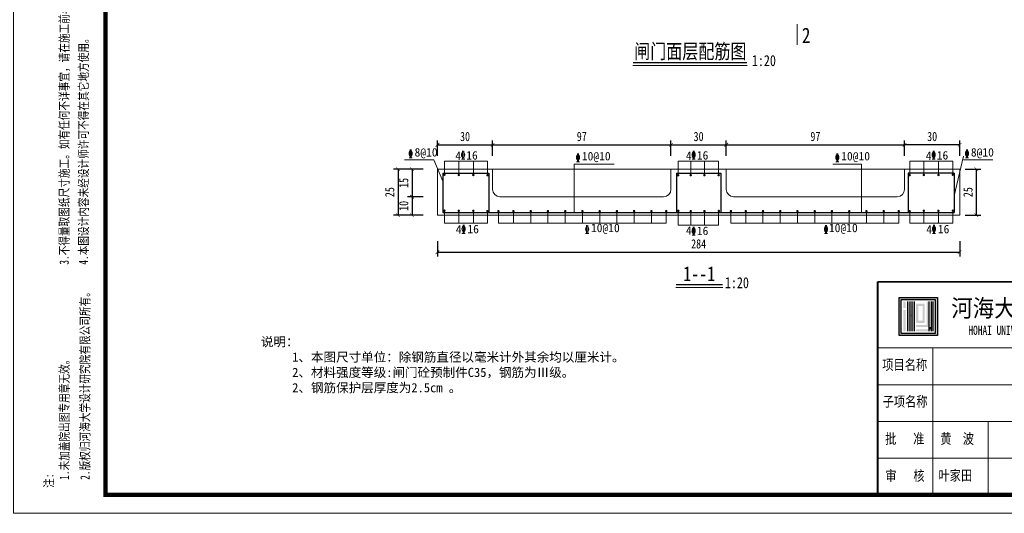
# Model space of a CAD drawing. Extents: x -13074 to 1448651, y 3648755 to 8081248.
# Tile 147 of 173: x 564401 to 564669, y 3858485 to 3858620. Entities that reach past the tile are written whole.
import ezdxf

# ---------------------------------------------------------------- set-up
doc = ezdxf.new("R2010")
doc.units = 0
doc.header["$PDMODE"] = 32
doc.header["$PDSIZE"] = 0.2
doc.layers.get('0').update_dxf_attribs({"linetype": 'CONTINUOUS'})
doc.layers.get('Defpoints').update_dxf_attribs({"linetype": 'CONTINUOUS'})
for name, color, linetype in [('DIM', 3, 'CONTINUOUS'), ('HOHAITK', 7, 'CONTINUOUS'), ('钢筋', 1, 'CONTINUOUS')]:
    doc.layers.add(name, color=color, linetype=linetype)
for name, color, linetype, lineweight in [('SHEET', 1, 'CONTINUOUS', 15), ('标注线', 7, 'CONTINUOUS', 18), ('粗实线', 1, 'CONTINUOUS', 40), ('细实线', 3, 'CONTINUOUS', 20), ('轮廓西线', 1, 'CONTINUOUS', 15)]:
    doc.layers.add(name, color=color, linetype=linetype, lineweight=lineweight)
doc.styles.add('-仿宋_GB2312', font='FangSong_GB2312.ttf')
doc.styles.add('CHX-1', font='tssdeng.shx', dxfattribs={"width": 0.7, "height": 300, "bigfont": 'atssdchn.shx'})
doc.styles.add('FHZ', font='FangSong_GB2312.ttf', dxfattribs={"width": 0.707, "height": 300})
doc.styles.add('HOHAITK', font='simhei.ttf')
doc.styles.add('HZTXT', font='FangSong_GB2312.ttf', dxfattribs={"width": 0.8, "height": 2.5})
doc.dimstyles.new('工作室标准标注', dxfattribs={"dimtxt": 2.5, "dimasz": 1, "dimexe": 1.2, "dimexo": 1.5, "dimgap": 1, "dimtad": 1, "dimdec": 1, "dimzin": 0, "dimdsep": 46, "dimtxsty": 'HZTXT', "dimblk": 'ARCHTICK', "dimcen": 0.09, "dimadec": 0, "dimazin": 0, "dimtfac": 0.09, "dimtdec": 1, "dimtofl": 0, "dimtmove": 2, "dimatfit": 3, "dimldrblk": 'ARCHTICK', "dimfxl": 3, "dimfxlon": 1, "dimtolj": 1, "dimtzin": 0, "dimarcsym": 0})

# ---------------------------------------------------------------- blocks, each defined once
blk = doc.blocks.new('_ARCHTICK')
at = {"color": 0, "linetype": 'ByBlock', "const_width": 0.15}
blk.add_lwpolyline([(-0.5, -0.5), (0.5, 0.5)], dxfattribs=at)
blk = doc.blocks.new('*D1761')
at = {"layer": 'Defpoints', "color": 0, "lineweight": 13}
for p in [(564515.07, 3858579.13), (564508.14, 3858571.63), (564534.55, 3858571.63)]:
    blk.add_point(p, dxfattribs=at)
at = {"layer": '细实线', "color": 0, "lineweight": -2}
for p, q in [((564511.14, 3858579.13), (564506.94, 3858579.13)), ((564508.14, 3858579.13), (564508.14, 3858571.63)), ((564511.14, 3858571.63), (564506.94, 3858571.63))]:
    blk.add_line(p, q, dxfattribs=at)
for p, rotation in [((564508.14, 3858579.13), 90), ((564508.14, 3858571.63), 270)]:
    blk.add_blockref('_ARCHTICK', p, dxfattribs=dict(at, rotation=rotation))
at = {"layer": '细实线', "color": 0, "lineweight": 9, "insert": (564505.89, 3858575.38), "char_height": 2.5, "attachment_point": 5, "rotation": 90, "style": 'HZTXT'}
blk.add_mtext('\\A1;15', dxfattribs=at)
blk = doc.blocks.new('*D1787')
at = {"layer": 'Defpoints', "color": 0, "lineweight": 13}
for p in [(564642.07, 3858585.75), (564642.07, 3858579.13), (564657.07, 3858579.13)]:
    blk.add_point(p, dxfattribs=at)
at = {"layer": '细实线', "color": 0, "lineweight": -2}
for p, q in [((564642.07, 3858582.75), (564642.07, 3858586.95)), ((564657.07, 3858585.75), (564642.07, 3858585.75)), ((564657.07, 3858582.75), (564657.07, 3858586.95))]:
    blk.add_line(p, q, dxfattribs=at)
at = {"layer": '细实线', "color": 0, "lineweight": -2, "rotation": 180}
blk.add_blockref('_ARCHTICK', (564642.07, 3858585.75), dxfattribs=at)
at = {"layer": '细实线', "color": 0, "lineweight": -2}
blk.add_blockref('_ARCHTICK', (564657.07, 3858585.75), dxfattribs=at)
at = {"layer": '细实线', "color": 0, "lineweight": 9, "insert": (564649.57, 3858588), "char_height": 2.5, "attachment_point": 5, "style": 'HZTXT'}
blk.add_mtext('\\A1;30', dxfattribs=at)
blk = doc.blocks.new('*D1788')
at = {"layer": 'Defpoints', "color": 0, "lineweight": 13}
for p in [(564657.07, 3858579.13), (564657.07, 3858566.63), (564661.57, 3858566.63)]:
    blk.add_point(p, dxfattribs=at)
at = {"layer": '细实线', "color": 0, "lineweight": -2}
for p, q in [((564658.57, 3858579.13), (564662.77, 3858579.13)), ((564661.57, 3858579.13), (564661.57, 3858566.63)), ((564658.57, 3858566.63), (564662.77, 3858566.63))]:
    blk.add_line(p, q, dxfattribs=at)
for p, rotation in [((564661.57, 3858579.13), 90), ((564661.57, 3858566.63), 270)]:
    blk.add_blockref('_ARCHTICK', p, dxfattribs=dict(at, rotation=rotation))
at = {"layer": '细实线', "color": 0, "lineweight": 9, "insert": (564659.32, 3858572.88), "char_height": 2.5, "attachment_point": 5, "rotation": 90, "style": 'HZTXT'}
blk.add_mtext('\\A1;25', dxfattribs=at)
blk = doc.blocks.new('*D2942')
at = {"layer": 'Defpoints', "color": 0, "lineweight": 13}
for p in [(564547.05, 3858571.63), (564508.14, 3858566.63), (564515.07, 3858566.63)]:
    blk.add_point(p, dxfattribs=at)
at = {"layer": '细实线', "color": 0, "lineweight": -2}
for p, q in [((564511.14, 3858571.63), (564506.94, 3858571.63)), ((564508.14, 3858571.63), (564508.14, 3858566.63)), ((564511.14, 3858566.63), (564506.94, 3858566.63))]:
    blk.add_line(p, q, dxfattribs=at)
for p, rotation in [((564508.14, 3858571.63), 90), ((564508.14, 3858566.63), 270)]:
    blk.add_blockref('_ARCHTICK', p, dxfattribs=dict(at, rotation=rotation))
at = {"layer": '细实线', "color": 0, "lineweight": 9, "insert": (564505.89, 3858569.13), "char_height": 2.5, "attachment_point": 5, "rotation": 90, "style": 'HZTXT'}
blk.add_mtext('\\A1;10', dxfattribs=at)
blk = doc.blocks.new('*D1789')
at = {"layer": 'Defpoints', "color": 0, "lineweight": 13}
for p in [(564515.07, 3858579.13), (564504.34, 3858566.63), (564515.07, 3858566.63)]:
    blk.add_point(p, dxfattribs=at)
at = {"layer": '细实线', "color": 0, "lineweight": -2}
for p, q in [((564507.34, 3858579.13), (564503.14, 3858579.13)), ((564504.34, 3858579.13), (564504.34, 3858566.63)), ((564507.34, 3858566.63), (564503.14, 3858566.63))]:
    blk.add_line(p, q, dxfattribs=at)
for p, rotation in [((564504.34, 3858579.13), 90), ((564504.34, 3858566.63), 270)]:
    blk.add_blockref('_ARCHTICK', p, dxfattribs=dict(at, rotation=rotation))
at = {"layer": '细实线', "color": 0, "lineweight": 9, "insert": (564502.09, 3858572.88), "char_height": 2.5, "attachment_point": 5, "rotation": 90, "style": 'HZTXT'}
blk.add_mtext('\\A1;25', dxfattribs=at)

msp = doc.modelspace()

# ---------------------------------------------------------------- hatches: boundary and pattern name
at = {"layer": 'HOHAITK', "ltscale": 1000}
h = msp.add_hatch(color=7, dxfattribs=at)
h.paths.add_polyline_path([(564650.905, 3858533.849, 0.4142136), (564650.993, 3858533.937), (564650.993, 3858544.162, 0.4142136), (564650.905, 3858544.249), (564640.68, 3858544.249, 0.4142136), (564640.593, 3858544.162), (564640.593, 3858533.937, 0.4142136), (564640.68, 3858533.849)])
h.paths.add_polyline_path([(564641.17, 3858534.427), (564641.17, 3858543.672), (564650.415, 3858543.672), (564650.415, 3858534.427)], flags=16)
at = {"layer": 'HOHAITK'}
h = msp.add_hatch(color=7, dxfattribs=at)
h.paths.add_polyline_path([(564642.326, 3858543.094), (564641.748, 3858543.094), (564641.748, 3858542.516), (564642.326, 3858542.516)])
h.paths.add_polyline_path([(564642.326, 3858542.516), (564641.748, 3858542.516), (564641.748, 3858541.938), (564642.326, 3858541.938)])
h.paths.add_polyline_path([(564642.326, 3858541.938), (564641.748, 3858541.938), (564641.748, 3858541.36), (564642.326, 3858541.36)])
h.paths.add_polyline_path([(564642.326, 3858540.783), (564641.748, 3858540.783), (564641.748, 3858540.205), (564642.326, 3858540.205)])
h.paths.add_polyline_path([(564642.326, 3858540.205), (564641.748, 3858540.205), (564641.748, 3858539.627), (564642.326, 3858539.627)])
h.paths.add_polyline_path([(564642.326, 3858539.627), (564641.748, 3858539.627), (564641.748, 3858539.049), (564642.326, 3858539.049)])
h.paths.add_polyline_path([(564642.326, 3858539.049), (564641.748, 3858539.049), (564641.748, 3858538.472), (564642.326, 3858538.472)])
h.paths.add_polyline_path([(564642.326, 3858538.472), (564641.748, 3858538.472), (564641.748, 3858537.894), (564642.326, 3858537.894)])
h.paths.add_polyline_path([(564642.326, 3858537.894), (564641.748, 3858537.894), (564641.748, 3858537.316), (564642.326, 3858537.316)])
h.paths.add_polyline_path([(564642.326, 3858537.316), (564641.748, 3858537.316), (564641.748, 3858536.738), (564642.326, 3858536.738)])
h.paths.add_polyline_path([(564642.326, 3858536.738), (564641.748, 3858536.738), (564641.748, 3858536.16), (564642.326, 3858536.16)])
h.paths.add_polyline_path([(564642.326, 3858536.16), (564641.748, 3858536.16), (564641.748, 3858535.583), (564642.326, 3858535.583)])
h.paths.add_polyline_path([(564642.326, 3858535.583), (564641.748, 3858535.583), (564641.748, 3858535.005), (564642.326, 3858535.005)])
h = msp.add_hatch(color=7, dxfattribs=at)
h.paths.add_polyline_path([(564643.482, 3858543.094), (564642.904, 3858543.094), (564642.904, 3858542.516), (564643.482, 3858542.516)])
h.paths.add_polyline_path([(564643.482, 3858542.516), (564642.904, 3858542.516), (564642.904, 3858541.938), (564643.482, 3858541.938)])
h.paths.add_polyline_path([(564643.482, 3858541.938), (564642.904, 3858541.938), (564642.904, 3858541.36), (564643.482, 3858541.36)])
h.paths.add_polyline_path([(564643.482, 3858541.36), (564642.904, 3858541.36), (564642.904, 3858540.783), (564643.482, 3858540.783)])
h.paths.add_polyline_path([(564643.482, 3858540.783), (564642.904, 3858540.783), (564642.904, 3858540.205), (564643.482, 3858540.205)])
h.paths.add_polyline_path([(564643.482, 3858540.205), (564642.904, 3858540.205), (564642.904, 3858539.627), (564643.482, 3858539.627)])
h.paths.add_polyline_path([(564643.482, 3858539.627), (564642.904, 3858539.627), (564642.904, 3858539.049), (564643.482, 3858539.049)])
h.paths.add_polyline_path([(564643.482, 3858539.049), (564642.904, 3858539.049), (564642.904, 3858538.472), (564643.482, 3858538.472)])
h.paths.add_polyline_path([(564643.482, 3858538.472), (564642.904, 3858538.472), (564642.904, 3858537.894), (564643.482, 3858537.894)])
h.paths.add_polyline_path([(564643.482, 3858537.894), (564642.904, 3858537.894), (564642.904, 3858537.316), (564643.482, 3858537.316)])
h.paths.add_polyline_path([(564643.482, 3858537.316), (564642.904, 3858537.316), (564642.904, 3858536.738), (564643.482, 3858536.738)])
h.paths.add_polyline_path([(564643.482, 3858536.738), (564642.904, 3858536.738), (564642.904, 3858536.16), (564643.482, 3858536.16)])
h.paths.add_polyline_path([(564643.482, 3858536.16), (564642.904, 3858536.16), (564642.904, 3858535.583), (564643.482, 3858535.583)])
h.paths.add_polyline_path([(564643.482, 3858535.583), (564642.904, 3858535.583), (564642.904, 3858535.005), (564643.482, 3858535.005)])
h = msp.add_hatch(color=7, dxfattribs=at)
h.paths.add_polyline_path([(564644.059, 3858539.627), (564643.482, 3858539.627), (564643.482, 3858539.049), (564644.059, 3858539.049)])
h.paths.add_polyline_path([(564644.637, 3858539.627), (564644.059, 3858539.627), (564644.059, 3858539.049), (564644.637, 3858539.049)])
h.paths.add_polyline_path([(564644.637, 3858540.205), (564644.059, 3858540.205), (564644.059, 3858539.627), (564644.637, 3858539.627)])
h.paths.add_polyline_path([(564644.637, 3858540.783), (564644.059, 3858540.783), (564644.059, 3858540.205), (564644.637, 3858540.205)])
h.paths.add_polyline_path([(564644.637, 3858541.36), (564644.059, 3858541.36), (564644.059, 3858540.783), (564644.637, 3858540.783)])
h.paths.add_polyline_path([(564644.637, 3858541.938), (564644.059, 3858541.938), (564644.059, 3858541.36), (564644.637, 3858541.36)])
h.paths.add_polyline_path([(564644.637, 3858542.516), (564644.059, 3858542.516), (564644.059, 3858541.938), (564644.637, 3858541.938)])
h.paths.add_polyline_path([(564644.637, 3858543.094), (564644.059, 3858543.094), (564644.059, 3858542.516), (564644.637, 3858542.516)])
h.paths.add_polyline_path([(564644.637, 3858539.049), (564644.059, 3858539.049), (564644.059, 3858538.472), (564644.637, 3858538.472)])
h.paths.add_polyline_path([(564644.637, 3858538.472), (564644.059, 3858538.472), (564644.059, 3858537.894), (564644.637, 3858537.894)])
h.paths.add_polyline_path([(564644.637, 3858537.894), (564644.059, 3858537.894), (564644.059, 3858537.316), (564644.637, 3858537.316)])
h.paths.add_polyline_path([(564644.637, 3858537.316), (564644.059, 3858537.316), (564644.059, 3858536.738), (564644.637, 3858536.738)])
h.paths.add_polyline_path([(564644.637, 3858536.738), (564644.059, 3858536.738), (564644.059, 3858536.16), (564644.637, 3858536.16)])
h.paths.add_polyline_path([(564644.637, 3858536.16), (564644.059, 3858536.16), (564644.059, 3858535.583), (564644.637, 3858535.583)])
h.paths.add_polyline_path([(564644.637, 3858535.583), (564644.059, 3858535.583), (564644.059, 3858535.005), (564644.637, 3858535.005)])
h = msp.add_hatch(color=7, dxfattribs=at)
h.paths.add_polyline_path([(564645.793, 3858536.738), (564645.215, 3858536.738), (564645.215, 3858536.16), (564645.793, 3858536.16)])
h.paths.add_polyline_path([(564646.37, 3858536.738), (564645.793, 3858536.738), (564645.793, 3858536.16), (564646.37, 3858536.16)])
h.paths.add_polyline_path([(564646.948, 3858536.738), (564646.37, 3858536.738), (564646.37, 3858536.16), (564646.948, 3858536.16)])
h.paths.add_polyline_path([(564647.526, 3858536.738), (564646.948, 3858536.738), (564646.948, 3858536.16), (564647.526, 3858536.16)])
h.paths.add_polyline_path([(564648.104, 3858536.738), (564647.526, 3858536.738), (564647.526, 3858536.16), (564648.104, 3858536.16)])
h.paths.add_polyline_path([(564648.682, 3858536.738), (564648.104, 3858536.738), (564648.104, 3858536.16), (564648.682, 3858536.16)])
h.paths.add_polyline_path([(564648.682, 3858537.316), (564648.104, 3858537.316), (564648.104, 3858536.738), (564648.682, 3858536.738)])
h.paths.add_polyline_path([(564648.682, 3858537.894), (564648.104, 3858537.894), (564648.104, 3858537.316), (564648.682, 3858537.316)])
h.paths.add_polyline_path([(564648.682, 3858538.472), (564648.104, 3858538.472), (564648.104, 3858537.894), (564648.682, 3858537.894)])
h.paths.add_polyline_path([(564648.682, 3858539.049), (564648.104, 3858539.049), (564648.104, 3858538.472), (564648.682, 3858538.472)])
h.paths.add_polyline_path([(564648.682, 3858539.627), (564648.104, 3858539.627), (564648.104, 3858539.049), (564648.682, 3858539.049)])
h.paths.add_polyline_path([(564648.682, 3858540.205), (564648.104, 3858540.205), (564648.104, 3858539.627), (564648.682, 3858539.627)])
h.paths.add_polyline_path([(564648.682, 3858540.783), (564648.104, 3858540.783), (564648.104, 3858540.205), (564648.682, 3858540.205)])
h.paths.add_polyline_path([(564648.682, 3858541.36), (564648.104, 3858541.36), (564648.104, 3858540.783), (564648.682, 3858540.783)])
h.paths.add_polyline_path([(564648.682, 3858541.938), (564648.104, 3858541.938), (564648.104, 3858541.36), (564648.682, 3858541.36)])
h.paths.add_polyline_path([(564648.682, 3858542.516), (564648.104, 3858542.516), (564648.104, 3858541.938), (564648.682, 3858541.938)])
h.paths.add_polyline_path([(564648.682, 3858543.094), (564648.104, 3858543.094), (564648.104, 3858542.516), (564648.682, 3858542.516)])
h.paths.add_polyline_path([(564645.793, 3858535.583), (564645.215, 3858535.583), (564645.215, 3858535.005), (564645.793, 3858535.005)])
h.paths.add_polyline_path([(564646.37, 3858535.583), (564645.793, 3858535.583), (564645.793, 3858535.005), (564646.37, 3858535.005)])
h.paths.add_polyline_path([(564646.948, 3858535.583), (564646.37, 3858535.583), (564646.37, 3858535.005), (564646.948, 3858535.005)])
h.paths.add_polyline_path([(564647.526, 3858535.583), (564646.948, 3858535.583), (564646.948, 3858535.005), (564647.526, 3858535.005)])
h.paths.add_polyline_path([(564648.104, 3858535.583), (564647.526, 3858535.583), (564647.526, 3858535.005), (564648.104, 3858535.005)])
h.paths.add_polyline_path([(564648.682, 3858535.583), (564648.104, 3858535.583), (564648.104, 3858535.005), (564648.682, 3858535.005)])
h.paths.add_polyline_path([(564649.259, 3858535.583), (564648.682, 3858535.583), (564648.682, 3858535.005), (564649.259, 3858535.005)])
h.paths.add_polyline_path([(564649.837, 3858535.583), (564649.259, 3858535.583), (564649.259, 3858535.005), (564649.837, 3858535.005)])
h.paths.add_polyline_path([(564649.837, 3858536.16), (564649.259, 3858536.16), (564649.259, 3858535.583), (564649.837, 3858535.583)])
h.paths.add_polyline_path([(564649.837, 3858536.738), (564649.259, 3858536.738), (564649.259, 3858536.16), (564649.837, 3858536.16)])
h.paths.add_polyline_path([(564649.837, 3858537.316), (564649.259, 3858537.316), (564649.259, 3858536.738), (564649.837, 3858536.738)])
h.paths.add_polyline_path([(564649.837, 3858537.894), (564649.259, 3858537.894), (564649.259, 3858537.316), (564649.837, 3858537.316)])
h.paths.add_polyline_path([(564649.837, 3858538.472), (564649.259, 3858538.472), (564649.259, 3858537.894), (564649.837, 3858537.894)])
h.paths.add_polyline_path([(564649.837, 3858539.049), (564649.259, 3858539.049), (564649.259, 3858538.472), (564649.837, 3858538.472)])
h.paths.add_polyline_path([(564649.837, 3858539.627), (564649.259, 3858539.627), (564649.259, 3858539.049), (564649.837, 3858539.049)])
h.paths.add_polyline_path([(564649.837, 3858540.205), (564649.259, 3858540.205), (564649.259, 3858539.627), (564649.837, 3858539.627)])
h.paths.add_polyline_path([(564649.837, 3858540.783), (564649.259, 3858540.783), (564649.259, 3858540.205), (564649.837, 3858540.205)])
h.paths.add_polyline_path([(564649.837, 3858541.36), (564649.259, 3858541.36), (564649.259, 3858540.783), (564649.837, 3858540.783)])
h.paths.add_polyline_path([(564649.837, 3858541.938), (564649.259, 3858541.938), (564649.259, 3858541.36), (564649.837, 3858541.36)])
h.paths.add_polyline_path([(564649.837, 3858542.516), (564649.259, 3858542.516), (564649.259, 3858541.938), (564649.837, 3858541.938)])
h.paths.add_polyline_path([(564649.837, 3858543.094), (564649.259, 3858543.094), (564649.259, 3858542.516), (564649.837, 3858542.516)])
h = msp.add_hatch(color=7, dxfattribs=at)
h.paths.add_polyline_path([(564645.793, 3858537.894), (564645.215, 3858537.894), (564645.215, 3858537.316), (564645.793, 3858537.316)])
h.paths.add_polyline_path([(564646.37, 3858537.894), (564645.793, 3858537.894), (564645.793, 3858537.316), (564646.37, 3858537.316)])
h.paths.add_polyline_path([(564646.948, 3858537.894), (564646.37, 3858537.894), (564646.37, 3858537.316), (564646.948, 3858537.316)])
h.paths.add_polyline_path([(564647.526, 3858537.894), (564646.948, 3858537.894), (564646.948, 3858537.316), (564647.526, 3858537.316)])
h.paths.add_polyline_path([(564647.526, 3858538.472), (564646.948, 3858538.472), (564646.948, 3858537.894), (564647.526, 3858537.894)])
h.paths.add_polyline_path([(564647.526, 3858539.049), (564646.948, 3858539.049), (564646.948, 3858538.472), (564647.526, 3858538.472)])
h.paths.add_polyline_path([(564647.526, 3858539.627), (564646.948, 3858539.627), (564646.948, 3858539.049), (564647.526, 3858539.049)])
h.paths.add_polyline_path([(564647.526, 3858540.205), (564646.948, 3858540.205), (564646.948, 3858539.627), (564647.526, 3858539.627)])
h.paths.add_polyline_path([(564647.526, 3858540.783), (564646.948, 3858540.783), (564646.948, 3858540.205), (564647.526, 3858540.205)])
h.paths.add_polyline_path([(564647.526, 3858541.36), (564646.948, 3858541.36), (564646.948, 3858540.783), (564647.526, 3858540.783)])
h.paths.add_polyline_path([(564647.526, 3858541.938), (564646.948, 3858541.938), (564646.948, 3858541.36), (564647.526, 3858541.36)])
h.paths.add_polyline_path([(564647.526, 3858542.516), (564646.948, 3858542.516), (564646.948, 3858541.938), (564647.526, 3858541.938)])
h.paths.add_polyline_path([(564646.948, 3858542.516), (564646.37, 3858542.516), (564646.37, 3858541.938), (564646.948, 3858541.938)])
h.paths.add_polyline_path([(564646.37, 3858542.516), (564645.793, 3858542.516), (564645.793, 3858541.938), (564646.37, 3858541.938)])
h.paths.add_polyline_path([(564645.793, 3858542.516), (564645.215, 3858542.516), (564645.215, 3858541.938), (564645.793, 3858541.938)])
h.paths.add_polyline_path([(564645.793, 3858541.938), (564645.215, 3858541.938), (564645.215, 3858541.36), (564645.793, 3858541.36)])
h.paths.add_polyline_path([(564645.793, 3858541.36), (564645.215, 3858541.36), (564645.215, 3858540.783), (564645.793, 3858540.783)])
h.paths.add_polyline_path([(564645.793, 3858540.783), (564645.215, 3858540.783), (564645.215, 3858540.205), (564645.793, 3858540.205)])
h.paths.add_polyline_path([(564645.793, 3858540.205), (564645.215, 3858540.205), (564645.215, 3858539.627), (564645.793, 3858539.627)])
h.paths.add_polyline_path([(564645.793, 3858539.627), (564645.215, 3858539.627), (564645.215, 3858539.049), (564645.793, 3858539.049)])
h.paths.add_polyline_path([(564645.793, 3858539.049), (564645.215, 3858539.049), (564645.215, 3858538.472), (564645.793, 3858538.472)])
h.paths.add_polyline_path([(564645.793, 3858538.472), (564645.215, 3858538.472), (564645.215, 3858537.894), (564645.793, 3858537.894)])
msp.add_hatch(color=7, dxfattribs=at).paths.add_polyline_path([(564649.259, 3858536.16), (564648.682, 3858536.16), (564648.682, 3858535.583), (564649.259, 3858535.583)])

# ---------------------------------------------------------------- linework, layer by layer
at = {"layer": 'HOHAITK', "color": 7}
for p, q in [((564642.904, 3858543.094), (564642.904, 3858535.005)), ((564643.482, 3858543.094), (564643.482, 3858535.005)), ((564644.059, 3858543.094), (564644.059, 3858535.005)), ((564644.637, 3858543.094), (564644.637, 3858535.005)), ((564648.682, 3858543.094), (564648.682, 3858535.005)), ((564649.259, 3858543.094), (564649.259, 3858535.005)), ((564649.837, 3858535.005), (564649.837, 3858543.094))]:
    msp.add_line(p, q, dxfattribs=at)
for points in [[(564640.68, 3858544.249), (564650.905, 3858544.249, -0.4142136), (564650.993, 3858544.162), (564650.993, 3858533.937, -0.4142136), (564650.905, 3858533.849), (564640.68, 3858533.849, -0.4142136), (564640.593, 3858533.937), (564640.593, 3858544.162, -0.4142136)], [(564641.258, 3858543.672), (564650.327, 3858543.672, -0.4142136), (564650.415, 3858543.584), (564650.415, 3858534.515, -0.4142136), (564650.327, 3858534.427), (564641.258, 3858534.427, -0.4142136), (564641.17, 3858534.515), (564641.17, 3858543.584, -0.4142136)]]:
    msp.add_lwpolyline(points, format="xyb", close=True, dxfattribs=at)
at = {"layer": 'SHEET', "color": 7}
for p, q in [((564634.768, 3858530.489), (564814.768, 3858530.489)), ((564634.768, 3858490.489), (564634.768, 3858530.489)), ((564634.768, 3858530.489), (564709.768, 3858530.489)), ((564649.768, 3858490.489), (564649.768, 3858530.489)), ((564634.768, 3858520.489), (564724.768, 3858520.489)), ((564634.768, 3858510.489), (564814.768, 3858510.489)), ((564664.768, 3858490.489), (564664.768, 3858510.489)), ((564634.768, 3858500.489), (564814.768, 3858500.489))]:
    msp.add_line(p, q, dxfattribs=at)
msp.add_lwpolyline([(564819.768, 3858485.489), (564399.768, 3858485.489), (564399.768, 3858782.489), (564819.768, 3858782.489)], close=True, dxfattribs=at)
at = {"layer": 'SHEET', "color": 7, "const_width": 1.2}
msp.add_lwpolyline([(564424.768, 3858777.489), (564814.768, 3858777.489), (564814.768, 3858490.489), (564424.768, 3858490.489)], close=True, dxfattribs=at)
at = {"layer": 'SHEET', "color": 7, "const_width": 0.5}
for points in [[(564634.768, 3858490.489), (564634.768, 3858548.489)], [(564634.768, 3858548.489), (564814.768, 3858548.489)]]:
    msp.add_lwpolyline(points, dxfattribs=at)
at = {"layer": '标注线', "color": 7}
for p, q in [((564568.219, 3858607.301), (564599.23, 3858607.301)), ((564579.906, 3858546.919), (564592.617, 3858546.919))]:
    msp.add_line(p, q, dxfattribs=at)
for points, const_width in [([(564612.907, 3858612.904), (564612.907, 3858618.645)], 0.28), ([(564568.219, 3858608.094), (564599.23, 3858608.094)], 0.4), ([(564579.906, 3858547.715), (564592.617, 3858547.715)], 0.4)]:
    msp.add_lwpolyline(points, dxfattribs=dict(at, const_width=const_width))
at = {"layer": '细实线'}
for p, q in [((564514.034, 3858581.664), (564506.072, 3858581.664)), ((564516.55, 3858575.877), (564514.034, 3858581.664)), ((564516.949, 3858577.927), (564516.949, 3858581.346)), ((564516.949, 3858581.346), (564528.662, 3858581.346)), ((564520.845, 3858577.706), (564520.845, 3858581.346)), ((564524.816, 3858577.706), (564524.816, 3858581.346)), ((564528.662, 3858577.796), (564528.662, 3858581.346)), ((564552.237, 3858567.306), (564552.237, 3858580.48)), ((564552.237, 3858580.48), (564563.07, 3858580.48)), ((564580.517, 3858581.346), (564591.519, 3858581.346)), ((564580.517, 3858577.796), (564580.517, 3858581.346)), ((564583.916, 3858577.796), (564583.916, 3858581.346)), ((564587.653, 3858577.796), (564587.653, 3858581.346)), ((564591.519, 3858577.796), (564591.519, 3858581.346)), ((564630.374, 3858580.48), (564622.585, 3858580.48)), ((564630.374, 3858567.306), (564630.374, 3858580.48)), ((564655.192, 3858581.346), (564643.46, 3858581.346)), ((564643.46, 3858577.796), (564643.46, 3858581.346)), ((564647.306, 3858577.706), (564647.306, 3858581.346)), ((564651.277, 3858577.706), (564651.277, 3858581.346)), ((564655.172, 3858577.927), (564655.172, 3858581.346)), ((564655.592, 3858571.877), (564658.108, 3858582.664)), ((564658.108, 3858581.664), (564666.069, 3858581.664)), ((564516.949, 3858567.835), (564516.949, 3858564.417)), ((564520.845, 3858567.795), (564520.845, 3858564.417)), ((564524.816, 3858567.795), (564524.816, 3858564.417)), ((564528.662, 3858567.967), (564528.662, 3858564.417)), ((564531.634, 3858567.967), (564531.634, 3858564.417)), ((564535.726, 3858567.967), (564535.726, 3858564.417)), ((564540.414, 3858567.967), (564540.414, 3858564.417)), ((564545.103, 3858567.967), (564545.103, 3858564.417)), ((564549.791, 3858567.967), (564549.791, 3858564.417)), ((564554.48, 3858567.967), (564554.48, 3858564.417)), ((564559.168, 3858567.967), (564559.168, 3858564.417)), ((564563.857, 3858567.967), (564563.857, 3858564.417)), ((564568.545, 3858567.967), (564568.545, 3858564.417)), ((564573.234, 3858567.967), (564573.234, 3858564.417)), ((564577.279, 3858567.967), (564577.279, 3858564.417)), ((564580.517, 3858567.41), (564580.517, 3858563.86)), ((564583.916, 3858567.41), (564583.916, 3858563.86)), ((564587.653, 3858567.41), (564587.653, 3858563.86)), ((564591.519, 3858567.41), (564591.519, 3858563.86)), ((564594.843, 3858567.967), (564594.843, 3858564.417)), ((564598.888, 3858567.967), (564598.888, 3858564.417)), ((564603.577, 3858567.967), (564603.577, 3858564.417)), ((564608.265, 3858567.967), (564608.265, 3858564.417)), ((564612.954, 3858567.967), (564612.954, 3858564.417)), ((564617.642, 3858567.967), (564617.642, 3858564.417)), ((564622.33, 3858567.967), (564622.33, 3858564.417)), ((564627.019, 3858567.967), (564627.019, 3858564.417)), ((564631.707, 3858567.967), (564631.707, 3858564.417)), ((564636.396, 3858567.967), (564636.396, 3858564.417)), ((564640.488, 3858567.967), (564640.488, 3858564.417)), ((564643.46, 3858567.967), (564643.46, 3858564.417)), ((564647.306, 3858567.795), (564647.306, 3858564.417)), ((564651.277, 3858567.795), (564651.277, 3858564.417)), ((564655.172, 3858567.835), (564655.172, 3858564.417)), ((564516.949, 3858564.417), (564528.662, 3858564.417)), ((564531.634, 3858564.417), (564577.279, 3858564.417)), ((564640.488, 3858564.417), (564594.843, 3858564.417)), ((564655.192, 3858564.417), (564643.46, 3858564.417)), ((564580.517, 3858563.86), (564591.519, 3858563.86))]:
    msp.add_line(p, q, dxfattribs=at)
at = {"layer": '轮廓西线', "color": 4, "lineweight": 15}
for p, q in [((564515.071, 3858579.131), (564515.071, 3858566.631)), ((564657.071, 3858579.131), (564515.071, 3858579.131)), ((564530.051, 3858573.631), (564530.051, 3858579.131)), ((564578.551, 3858573.631), (564578.551, 3858579.131)), ((564593.571, 3858573.631), (564593.571, 3858579.131)), ((564642.071, 3858573.631), (564642.071, 3858579.131)), ((564657.071, 3858579.131), (564657.071, 3858566.631)), ((564532.051, 3858571.631), (564576.551, 3858571.631)), ((564595.571, 3858571.631), (564640.071, 3858571.631)), ((564515.071, 3858566.631), (564657.071, 3858566.631))]:
    msp.add_line(p, q, dxfattribs=at)
for centre, start, end in [((564532.051, 3858573.631), 180, 270), ((564576.551, 3858573.631), 270, 0), ((564595.571, 3858573.631), 180, 270), ((564640.071, 3858573.631), 270, 0)]:
    msp.add_arc(centre, 2, start, end, dxfattribs=at)
at = {"layer": '钢筋', "color": 1, "lineweight": 30}
for p, q in [((564516.55, 3858578.076), (564516.55, 3858567.306)), ((564516.55, 3858578.076), (564529.049, 3858578.076)), ((564529.049, 3858578.076), (564529.049, 3858567.306)), ((564580.041, 3858578.076), (564592.082, 3858578.076)), ((564580.041, 3858578.076), (564580.041, 3858567.306)), ((564592.082, 3858578.076), (564592.082, 3858567.306)), ((564655.572, 3858578.076), (564643.073, 3858578.076)), ((564643.073, 3858578.076), (564643.073, 3858567.306)), ((564655.572, 3858578.076), (564655.572, 3858567.306)), ((564516.55, 3858567.306), (564655.592, 3858567.306))]:
    msp.add_line(p, q, dxfattribs=at)
at = {"layer": '钢筋', "color": 1, "lineweight": 30, "const_width": 0.325}
for points in [[(564516.787, 3858577.619, 1), (564517.112, 3858577.619, 1)], [(564520.682, 3858577.543, -1), (564521.007, 3858577.543, -1)], [(564524.653, 3858577.543, -1), (564524.978, 3858577.543, -1)], [(564528.5, 3858577.487, 1), (564528.825, 3858577.487, 1)], [(564580.354, 3858577.487, 1), (564580.679, 3858577.487, 1)], [(564583.754, 3858577.487, 1), (564584.079, 3858577.487, 1)], [(564587.49, 3858577.487, 1), (564587.815, 3858577.487, 1)], [(564591.356, 3858577.487, 1), (564591.681, 3858577.487, 1)], [(564643.622, 3858577.487, -1), (564643.297, 3858577.487, -1)], [(564647.469, 3858577.543, 1), (564647.144, 3858577.543, 1)], [(564651.44, 3858577.543, 1), (564651.115, 3858577.543, 1)], [(564655.335, 3858577.619, -1), (564655.01, 3858577.619, -1)], [(564516.787, 3858567.835, 1), (564517.112, 3858567.835, 1)], [(564520.682, 3858567.795, 1), (564521.007, 3858567.795, 1)], [(564524.653, 3858567.795, 1), (564524.978, 3858567.795, 1)], [(564528.5, 3858567.703, 1), (564528.825, 3858567.703, 1)], [(564531.472, 3858567.703, 1), (564531.797, 3858567.703, 1)], [(564535.564, 3858567.703, 1), (564535.889, 3858567.703, 1)], [(564540.252, 3858567.703, 1), (564540.577, 3858567.703, 1)], [(564544.94, 3858567.703, 1), (564545.265, 3858567.703, 1)], [(564549.629, 3858567.703, 1), (564549.954, 3858567.703, 1)], [(564554.317, 3858567.703, 1), (564554.642, 3858567.703, 1)], [(564559.006, 3858567.703, 1), (564559.331, 3858567.703, 1)], [(564563.694, 3858567.703, 1), (564564.019, 3858567.703, 1)], [(564568.383, 3858567.703, 1), (564568.708, 3858567.703, 1)], [(564573.071, 3858567.703, 1), (564573.396, 3858567.703, 1)], [(564577.117, 3858567.703, 1), (564577.442, 3858567.703, 1)], [(564580.395, 3858567.768, 1), (564580.72, 3858567.768, 1)], [(564583.754, 3858567.718, -1), (564584.079, 3858567.718, -1)], [(564587.49, 3858567.718, -1), (564587.815, 3858567.718, -1)], [(564591.397, 3858567.768, 1), (564591.722, 3858567.768, 1)], [(564595.005, 3858567.703, -1), (564594.68, 3858567.703, -1)], [(564599.051, 3858567.703, -1), (564598.726, 3858567.703, -1)], [(564603.739, 3858567.703, -1), (564603.414, 3858567.703, -1)], [(564608.428, 3858567.703, -1), (564608.103, 3858567.703, -1)], [(564613.116, 3858567.703, -1), (564612.791, 3858567.703, -1)], [(564617.805, 3858567.703, -1), (564617.48, 3858567.703, -1)], [(564622.493, 3858567.703, -1), (564622.168, 3858567.703, -1)], [(564627.181, 3858567.703, -1), (564626.856, 3858567.703, -1)], [(564631.87, 3858567.703, -1), (564631.545, 3858567.703, -1)], [(564636.558, 3858567.703, -1), (564636.233, 3858567.703, -1)], [(564640.65, 3858567.703, -1), (564640.325, 3858567.703, -1)], [(564643.622, 3858567.703, -1), (564643.297, 3858567.703, -1)], [(564647.469, 3858567.795, -1), (564647.144, 3858567.795, -1)], [(564651.44, 3858567.795, -1), (564651.115, 3858567.795, -1)], [(564655.335, 3858567.835, -1), (564655.01, 3858567.835, -1)]]:
    msp.add_lwpolyline(points, format="xyb", close=True, dxfattribs=at)

# ---------------------------------------------------------------- texts
at = {"layer": 'DIM', "color": 7, "style": 'FHZ', "width": 0.75}
for s, p in [('3.不得量取图纸尺寸施工。如有任何不详事宜，请在施工前与设计师会商。', (564414.802, 3858553.136)), ('4.本图设计内容未经设计师许可不得在其它地方使用。', (564420.061, 3858553.136)), ('2.版权归河海大学设计研究院有限公司所有。', (564420.46, 3858494.602)), ('1.未加盖院出图专用章无效。', (564414.844, 3858494.602)), ('注:', (564410.649, 3858492.409))]:
    msp.add_text(s, height=2.5, rotation=90, dxfattribs=at).set_placement(p)
at = {"layer": 'HOHAITK', "color": 7, "style": 'HOHAITK'}
for s, height, width, p in [('河海大学设计研究院有限公司', 4.75, 0.9, (564654.775, 3858538.942)), ('HOHAI UNIVERSITY DESIGN & RESEARCH INSGITUTE CO.,LTD.', 2.5, 0.75, (564659.426, 3858534.051))]:
    msp.add_text(s, height=height, dxfattribs=dict(at, width=width)).set_placement(p)
at = {"layer": 'SHEET', "color": 7, "style": 'FHZ', "width": 0.8}
for s, p in [('项目名称', (564636.003, 3858524.499)), ('子项名称', (564636.108, 3858514.499)), ('批   准', (564636.798, 3858504.387)), ('黄  波', (564651.798, 3858504.387)), ('审   核', (564636.833, 3858494.322)), ('叶家田', (564651.28, 3858494.387))]:
    msp.add_text(s, height=2.8, dxfattribs=at).set_placement(p)
at = {"layer": '粗实线', "insert": (564467.059, 3858533.426), "char_height": 2.5, "width": 120.6637, "attachment_point": 1, "style": '-仿宋_GB2312'}
msp.add_mtext('{\\C0;说明：\\P     1、本图尺寸单位：除钢筋直径以毫米计外其余均以厘米计。\\P     2、材料强度等级:闸门砼预制件C35，钢筋为Ⅲ级。\\P     2、钢筋保护层厚度为2.5cm 。}', dxfattribs=at)
at = {"layer": '细实线', "color": 7, "style": '-仿宋_GB2312', "width": 0.8}
for s, height, p in [('2', 4.2, (564614.171, 3858613.429)), ('闸门面层配筋图', 4, (564568.535, 3858609.193)), ('1:20', 3, (564600.559, 3858607.172)), ('1--1', 4, (564581.878, 3858548.673)), ('1:20', 3, (564593.218, 3858546.742))]:
    msp.add_text(s, height=height, dxfattribs=at).set_placement(p)
at = {"layer": '细实线', "style": 'CHX-1', "width": 0.62}
for p in [(564507.184, 3858582.184), (564521.427, 3858581.827), (564552.667, 3858581.134), (564584.119, 3858581.827), (564623.194, 3858581.134), (564649.349, 3858581.827), (564658.448, 3858582.184), (564521.549, 3858561.658), (564555.15, 3858561.609), (564620.09, 3858561.609), (564649.471, 3858561.658), (564584.119, 3858561.166)]:
    msp.add_text('\x84', height=2.3, dxfattribs=at).set_placement(p)
at = {"layer": '细实线', "char_height": 2.3, "width": 19.63513, "style": '-仿宋_GB2312'}
for s, insert, attachment_point in [('8@10', (564508.836, 3858582.065), 7), ('4', (564519.927, 3858581.626), 7), ('16', (564522.896, 3858581.709), 7), ('10@10', (564554.319, 3858581.016), 7), ('4', (564582.619, 3858581.626), 7), ('16', (564585.588, 3858581.709), 7), ('10@10', (564624.846, 3858581.016), 7), ('4', (564647.849, 3858581.626), 7), ('16', (564650.818, 3858581.709), 7), ('8@10', (564660.1, 3858582.065), 7), ('10@10', (564556.802, 3858561.49), 7), ('10@10', (564621.508, 3858561.49), 7), ('4', (564520.038, 3858563.869), 1), ('16', (564523.201, 3858563.988), 1), ('4', (564582.619, 3858563.58), 1), ('16', (564585.588, 3858563.496), 1), ('4', (564647.96, 3858563.869), 1), ('16', (564651.123, 3858563.988), 1)]:
    msp.add_mtext(s, dxfattribs=dict(at, insert=insert, attachment_point=attachment_point))

# ---------------------------------------------------------------- dimensions: what is measured, and where the dimension line sits
at = {"layer": '细实线', "lineweight": 9}
for base, p1, p2 in [((564530.051, 3858585.748), (564515.071, 3858579.131), (564530.051, 3858579.131)), ((564578.551, 3858585.748), (564530.051, 3858579.131), (564578.551, 3858579.131)), ((564593.571, 3858585.748), (564578.551, 3858579.131), (564593.571, 3858579.131)), ((564642.071, 3858585.748), (564593.571, 3858579.131), (564642.071, 3858579.131)), ((564657.071, 3858556.537), (564515.071, 3858566.631), (564657.071, 3858566.631))]:
    msp.add_linear_dim(base=base, p1=p1, p2=p2, dimstyle='工作室标准标注', override={"dimdec": 0, "dimlfac": 2}, dxfattribs=at).render()
for base, p1, p2, angle, picture, middle in [((564642.071, 3858585.748), (564657.071, 3858579.131), (564642.071, 3858579.131), 180, '*D1787', (564649.571, 3858587.998)), ((564504.344, 3858566.631), (564515.071, 3858579.131), (564515.071, 3858566.631), 90, '*D1789', (564502.094, 3858572.881)), ((564508.141, 3858571.631), (564515.071, 3858579.131), (564534.551, 3858571.631), 90, '*D1761', (564505.891, 3858575.381)), ((564661.57, 3858566.631), (564657.071, 3858579.131), (564657.071, 3858566.631), 90, '*D1788', (564659.32, 3858572.881)), ((564508.141, 3858566.631), (564547.051, 3858571.631), (564515.071, 3858566.631), 90, '*D2942', (564505.891, 3858569.131))]:
    dim = msp.add_linear_dim(base=base, p1=p1, p2=p2, angle=angle, dimstyle='工作室标准标注', override={"dimdec": 0, "dimlfac": 2}, dxfattribs=at)
    dim.commit()
    dim.dimension.update_dxf_attribs({"geometry": picture, "text_midpoint": middle})

doc.saveas('drawing.dxf')
